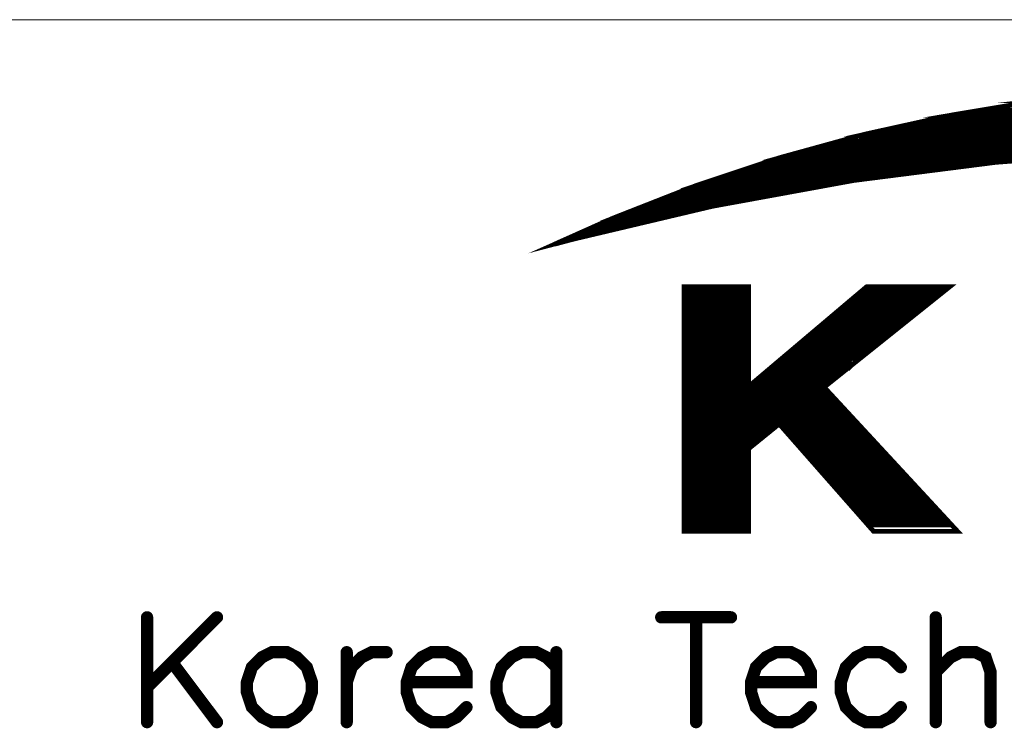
# Model space of a CAD drawing. Header units: millimetres. Extents: x 4497 to 11741, y 5958 to 12619.
# Tile 173 of 256: x 6358 to 6447, y 9073 to 9137. Entities that reach past the tile are written whole.
import ezdxf

# ---------------------------------------------------------------- set-up
doc = ezdxf.new("R2010")
doc.units = ezdxf.units.MM
doc.header["$LTSCALE"] = 0.8
doc.layers.get('0').update_dxf_attribs({"linetype": 'CONTINUOUS', "lineweight": 0})

# ---------------------------------------------------------------- blocks, each defined once
blk = doc.blocks.new('SMOOTH_0$0254')
at = {"const_width": 0.0127}
blk.add_lwpolyline([(-0.00635, 0, 1), (0.00635, 0, 1)], format="xyb", close=True, dxfattribs=at)
blk = doc.blocks.new('SMOOTH_0$064516')
at = {"const_width": 0.0323}
blk.add_lwpolyline([(-0.0161, 0, 1), (0.0161, 0, 1)], format="xyb", close=True, dxfattribs=at)
blk = doc.blocks.new('logo')
at = {"color": 7}
for points, const_width in [([(-3495.641, 5338.044), (-3491.64, 5339.83), (-3485.861, 5342.097), (-3479.97, 5344.064), (-3473.985, 5345.713), (-3467.914, 5347.052), (-3461.791, 5348.074)], 0.338), ([(-3454.81, 5344.51), (-3464.814, 5343.755), (-3474.775, 5342.484), (-3484.65, 5340.681), (-3494.422, 5338.371), (-3495.641, 5338.044)], 0.338), ([(-3421.603, 5346.729), (-3469.272, 5346.729)], 0.338), ([(-3418.222, 5345.884), (-3472.483, 5345.884)], 0.338), ([(-3470.624, 5346.391), (-3420.251, 5346.391)], 0.338), ([(-3475.526, 5345.207), (-3415.518, 5345.207)], 0.338), ([(-3474.343, 5345.546), (-3416.87, 5345.546)], 0.338), ([(-3476.202, 5344.954), (-3414.588, 5344.954)], 0.338), ([(-3478.738, 5344.278), (-3459.298, 5344.278)], 0.338), ([(-3482.71, 5343.01), (-3471.976, 5343.01)], 0.338), ([(-3482.034, 5343.264), (-3469.948, 5343.264)], 0.338), ([(-3481.273, 5343.517), (-3467.75, 5343.517)], 0.338), ([(-3472.061, 5343.095), (-3471.131, 5343.095)], 0.338), ([(-3469.863, 5343.348), (-3469.271, 5343.348)], 0.338), ([(-3467.75, 5343.602), (-3467.328, 5343.602)], 0.338), ([(-3483.555, 5342.756), (-3473.836, 5342.756)], 0.338), ([(-3473.92, 5342.841), (-3473.159, 5342.841)], 0.338), ([(-3486.682, 5341.658), (-3480.09, 5341.658)], 0.338), ([(-3486.006, 5341.911), (-3478.738, 5341.911)], 0.338), ([(-3484.823, 5342.249), (-3476.625, 5342.249)], 0.338), ([(-3480.005, 5341.742), (-3479.752, 5341.742)], 0.338), ([(-3487.866, 5341.151), (-3483.048, 5341.151)], 0.338), ([(-3487.189, 5341.404), (-3481.611, 5341.404)], 0.338), ([(-3484.4, 5340.982), (-3483.809, 5340.982)], 0.338), ([(-3483.133, 5341.235), (-3482.541, 5341.235)], 0.338), ([(-3481.611, 5341.489), (-3481.104, 5341.489)], 0.338), ([(-3492.683, 5338.869), (-3489.049, 5340.559)], 0.338), ([(-3489.387, 5340.474), (-3491.584, 5339.545)], 0.338), ([(-3491.415, 5339.207), (-3488.626, 5340.559)], 0.338), ([(-3490.401, 5339.46), (-3488.204, 5340.559)], 0.338), ([(-3488.626, 5340.221), (-3487.02, 5340.221)], 0.338), ([(-3488.457, 5340.897), (-3484.485, 5340.897)], 0.338), ([(-3488.373, 5340.474), (-3486.091, 5340.474)], 0.338), ([(-3493.613, 5338.7), (-3491.584, 5339.629)], 0.338), ([(-3489.133, 5340.052), (-3488.035, 5340.052)], 0.338), ([(-3486.344, 5335.065), (-3486.344, 5318.162)], 0.338), ([(-3486.091, 5318.077), (-3486.091, 5334.981)], 0.338), ([(-3485.837, 5318.077), (-3485.837, 5334.981)], 0.338), ([(-3485.584, 5318.077), (-3485.584, 5334.981)], 0.338), ([(-3485.33, 5318.077), (-3485.33, 5334.981)], 0.338), ([(-3485.076, 5318.077), (-3485.076, 5334.981)], 0.338), ([(-3484.823, 5318.077), (-3484.823, 5334.981)], 0.338), ([(-3484.569, 5317.993), (-3484.569, 5334.896)], 0.338), ([(-3484.316, 5317.993), (-3484.316, 5334.896)], 0.338), ([(-3484.062, 5318.077), (-3484.062, 5334.981)], 0.338), ([(-3483.893, 5335.065), (-3483.893, 5317.993)], 0.338), ([(-3483.724, 5318.077), (-3483.724, 5334.981)], 0.338), ([(-3483.471, 5318.077), (-3483.471, 5334.981)], 0.338), ([(-3483.217, 5318.077), (-3483.217, 5334.981)], 0.338), ([(-3482.963, 5318.077), (-3482.963, 5334.981)], 0.338), ([(-3482.71, 5318.077), (-3482.71, 5334.981)], 0.338), ([(-3482.456, 5318.077), (-3482.456, 5334.981)], 0.338), ([(-3482.203, 5317.993), (-3482.203, 5334.896)], 0.338), ([(-3474.174, 5334.727), (-3468.494, 5334.727)], 0.338), ([(-3474.681, 5334.22), (-3469.187, 5334.22)], 0.338), ([(-3474.427, 5334.474), (-3468.933, 5334.474)], 0.338), ([(-3475.61, 5333.459), (-3470.201, 5333.459)], 0.338), ([(-3475.357, 5333.713), (-3469.863, 5333.713)], 0.338), ([(-3475.103, 5333.967), (-3469.61, 5333.967)], 0.338), ([(-3476.54, 5332.699), (-3471.215, 5332.699)], 0.338), ([(-3476.287, 5332.952), (-3470.793, 5332.952)], 0.338), ([(-3475.948, 5333.206), (-3470.455, 5333.206)], 0.338), ([(-3477.216, 5332.192), (-3471.723, 5332.192)], 0.338), ([(-3476.878, 5332.445), (-3471.469, 5332.445)], 0.338), ([(-3478.061, 5331.431), (-3472.737, 5331.431)], 0.338), ([(-3477.723, 5331.685), (-3472.399, 5331.685)], 0.338), ([(-3477.47, 5331.938), (-3472.145, 5331.938)], 0.338), ([(-3478.991, 5330.67), (-3473.666, 5330.67)], 0.338), ([(-3478.653, 5330.924), (-3473.413, 5330.924)], 0.338), ([(-3478.399, 5331.177), (-3473.075, 5331.177)], 0.338), ([(-3479.836, 5329.91), (-3474.681, 5329.91)], 0.338), ([(-3479.498, 5330.163), (-3474.343, 5330.163)], 0.338), ([(-3479.245, 5330.417), (-3474.005, 5330.417)], 0.338), ([(-3480.428, 5329.403), (-3475.272, 5329.403)], 0.338), ([(-3480.174, 5329.656), (-3474.934, 5329.656), (-3474.934, 5329.572), (-3474.85, 5329.656)], 0.338), ([(-3481.442, 5328.642), (-3476.202, 5328.642)], 0.338), ([(-3481.104, 5328.895), (-3475.948, 5328.895)], 0.338), ([(-3480.766, 5329.149), (-3475.61, 5329.149)], 0.338), ([(-3481.696, 5328.388), (-3476.54, 5328.388)], 0.338), ([(-3482.372, 5327.374), (-3476.287, 5327.374)], 0.338), ([(-3482.203, 5327.797), (-3476.709, 5327.797)], 0.338), ([(-3482.203, 5327.543), (-3476.456, 5327.543)], 0.338), ([(-3482.203, 5327.205), (-3476.117, 5327.205)], 0.338), ([(-3482.372, 5327.036), (-3476.117, 5327.036)], 0.338), ([(-3482.287, 5326.867), (-3475.864, 5326.867)], 0.338), ([(-3482.287, 5326.529), (-3475.526, 5326.529)], 0.338), ([(-3475.441, 5326.36), (-3482.372, 5326.36)], 0.338), ([(-3482.372, 5326.191), (-3475.272, 5326.191)], 0.338), ([(-3482.287, 5325.937), (-3475.019, 5325.937)], 0.338), ([(-3482.456, 5325.261), (-3480.428, 5325.261)], 0.338), ([(-3482.287, 5325.092), (-3480.681, 5325.092)], 0.338), ([(-3482.203, 5325.684), (-3474.765, 5325.684)], 0.338), ([(-3479.667, 5325.261), (-3474.427, 5325.261)], 0.338), ([(-3482.287, 5324.923), (-3480.851, 5324.923)], 0.338), ([(-3482.287, 5324.5), (-3481.273, 5324.5)], 0.338), ([(-3482.203, 5324.754), (-3481.02, 5324.754)], 0.338), ([(-3479.498, 5325.008), (-3474.174, 5325.008)], 0.338), ([(-3479.16, 5324.754), (-3473.92, 5324.754)], 0.338), ([(-3478.991, 5324.5), (-3473.666, 5324.5)], 0.338), ([(-3482.372, 5324.247), (-3481.527, 5324.247)], 0.338), ([(-3482.372, 5324.078), (-3481.865, 5324.078)], 0.338), ([(-3478.738, 5324.247), (-3473.497, 5324.247)], 0.338), ([(-3478.569, 5323.993), (-3473.244, 5323.993)], 0.338), ([(-3478.399, 5323.74), (-3472.99, 5323.74)], 0.338), ([(-3478.146, 5323.486), (-3472.737, 5323.486)], 0.338), ([(-3477.892, 5323.233), (-3472.483, 5323.233)], 0.338), ([(-3477.723, 5322.979), (-3472.314, 5322.979)], 0.338), ([(-3477.47, 5322.726), (-3472.061, 5322.726)], 0.338), ([(-3477.216, 5322.472), (-3471.807, 5322.472)], 0.338), ([(-3476.963, 5322.218), (-3471.638, 5322.218)], 0.338), ([(-3476.794, 5321.965), (-3471.384, 5321.965)], 0.338), ([(-3476.54, 5321.711), (-3471.131, 5321.711)], 0.338), ([(-3476.371, 5321.458), (-3470.877, 5321.458)], 0.338), ([(-3476.117, 5321.204), (-3470.624, 5321.204)], 0.338), ([(-3475.864, 5320.951), (-3470.37, 5320.951)], 0.338), ([(-3475.695, 5320.697), (-3470.201, 5320.697)], 0.338), ([(-3475.441, 5320.444), (-3469.948, 5320.444)], 0.338), ([(-3475.188, 5320.19), (-3469.694, 5320.19)], 0.338), ([(-3475.019, 5319.936), (-3469.525, 5319.936)], 0.338), ([(-3474.85, 5319.683), (-3469.271, 5319.683)], 0.338), ([(-3474.596, 5319.429), (-3469.018, 5319.429)], 0.338), ([(-3474.258, 5319.176), (-3468.764, 5319.176)], 0.338), ([(-3474.089, 5318.922), (-3468.511, 5318.922)], 0.338), ([(-3473.92, 5318.669), (-3468.257, 5318.669)], 0.338), ([(-3473.666, 5318.415), (-3468.004, 5318.415)], 0.338), ([(-3519.273, 5311.965), (-3524.159, 5307.079)], 0.859), ([(-3524.159, 5311.965), (-3524.159, 5304.641)], 0.859), ([(-3488.222, 5311.965), (-3483.345, 5311.965)], 0.859), ([(-3485.783, 5311.965), (-3485.783, 5304.641)], 0.859), ([(-3469.038, 5311.965), (-3469.038, 5304.641)], 0.859), ([(-3515.434, 5309.527), (-3516.13, 5309.175), (-3516.834, 5308.479), (-3517.178, 5307.431), (-3517.178, 5306.736), (-3516.834, 5305.688), (-3516.13, 5304.993), (-3515.434, 5304.641), (-3514.387, 5304.641), (-3513.691, 5304.993), (-3512.996, 5305.688), (-3512.644, 5306.736), (-3512.644, 5307.431), (-3512.996, 5308.479), (-3513.691, 5309.175), (-3514.387, 5309.527), (-3515.434, 5309.527)], 0.859), ([(-3510.205, 5307.431), (-3509.853, 5308.479), (-3509.157, 5309.175), (-3508.462, 5309.527), (-3507.414, 5309.527)], 0.859), ([(-3510.205, 5309.527), (-3510.205, 5304.641)], 0.859), ([(-3506.014, 5307.431), (-3501.833, 5307.431), (-3501.833, 5308.127), (-3502.176, 5308.823), (-3502.528, 5309.175), (-3503.224, 5309.527), (-3504.271, 5309.527), (-3504.967, 5309.175), (-3505.671, 5308.479), (-3506.014, 5307.431), (-3506.014, 5306.736), (-3505.671, 5305.688), (-3504.967, 5304.993), (-3504.271, 5304.641), (-3503.224, 5304.641), (-3502.528, 5304.993), (-3501.833, 5305.688)], 0.859), ([(-3495.555, 5308.479), (-3496.251, 5309.175), (-3496.946, 5309.527), (-3497.994, 5309.527), (-3498.69, 5309.175), (-3499.385, 5308.479), (-3499.737, 5307.431), (-3499.737, 5306.736), (-3499.385, 5305.688), (-3498.69, 5304.993), (-3497.994, 5304.641), (-3496.946, 5304.641), (-3496.251, 5304.993), (-3495.555, 5305.688)], 0.859), ([(-3495.555, 5309.527), (-3495.555, 5304.641)], 0.859), ([(-3481.945, 5307.431), (-3477.763, 5307.431), (-3477.763, 5308.127), (-3478.106, 5308.823), (-3478.459, 5309.175), (-3479.154, 5309.527), (-3480.202, 5309.527), (-3480.897, 5309.175), (-3481.601, 5308.479), (-3481.945, 5307.431), (-3481.945, 5306.736), (-3481.601, 5305.688), (-3480.897, 5304.993), (-3480.202, 5304.641), (-3479.154, 5304.641), (-3478.459, 5304.993), (-3477.763, 5305.688)], 0.859), ([(-3471.477, 5308.479), (-3472.181, 5309.175), (-3472.877, 5309.527), (-3473.925, 5309.527), (-3474.62, 5309.175), (-3475.316, 5308.479), (-3475.668, 5307.431), (-3475.668, 5306.736), (-3475.316, 5305.688), (-3474.62, 5304.993), (-3473.925, 5304.641), (-3472.877, 5304.641), (-3472.181, 5304.993), (-3471.477, 5305.688)], 0.859), ([(-3469.038, 5308.127), (-3467.991, 5309.175), (-3467.295, 5309.527), (-3466.248, 5309.527), (-3465.552, 5309.175), (-3465.2, 5308.127), (-3465.2, 5304.641)], 0.859), ([(-3522.416, 5308.823), (-3519.273, 5304.641)], 0.859)]:
    blk.add_lwpolyline(points, dxfattribs=dict(at, const_width=const_width))
at = {"color": 7, "const_width": 0.338}
for points in [[(-3465.91, 5347.379), (-3461.851, 5348.057), (-3429.228, 5348.057), (-3424.695, 5347.379)], [(-3461.782, 5348.065), (-3459.73, 5348.297), (-3430.835, 5348.297), (-3429.285, 5348.065)], [(-3467.914, 5347.044), (-3465.91, 5347.379), (-3424.695, 5347.379), (-3423.06, 5347.044)], [(-3472.036, 5346.133), (-3467.922, 5347.044), (-3423.06, 5347.044), (-3418.615, 5346.133)], [(-3473.976, 5345.704), (-3472.036, 5346.133), (-3418.607, 5346.133), (-3416.958, 5345.704)], [(-3477.436, 5344.751), (-3473.976, 5345.704), (-3416.958, 5345.704), (-3413.297, 5344.751)], [(-3479.961, 5344.055), (-3478.278, 5344.519), (-3454.81, 5344.519), (-3460.948, 5344.055)], [(-3478.278, 5344.519), (-3477.436, 5344.751), (-3444.78, 5344.751), (-3454.81, 5344.519)], [(-3484.645, 5342.492), (-3480.843, 5343.763), (-3464.822, 5343.763), (-3474.775, 5342.493)], [(-3480.843, 5343.763), (-3480.817, 5343.772), (-3464.814, 5343.772), (-3464.822, 5343.763)], [(-3480.818, 5343.772), (-3479.97, 5344.055), (-3460.949, 5344.055), (-3464.7, 5343.772)], [(-3464.814, 5343.763), (-3464.814, 5343.772), (-3464.7, 5343.772), (-3464.814, 5343.763)], [(-3485.852, 5342.089), (-3484.645, 5342.492), (-3474.775, 5342.492), (-3476.985, 5342.089)], [(-3489.423, 5340.689), (-3485.861, 5342.089), (-3476.985, 5342.089), (-3484.65, 5340.689)], [(-3491.631, 5339.822), (-3489.423, 5340.689), (-3484.658, 5340.689), (-3488.321, 5339.822)], [(-3494.873, 5338.379), (-3491.631, 5339.822), (-3488.321, 5339.822), (-3494.413, 5338.379)], [(-3495.53, 5338.087), (-3494.422, 5338.379), (-3494.873, 5338.379), (-3495.53, 5338.087)], [(-3486.616, 5328.092), (-3486.616, 5335.065), (-3482.108, 5335.065), (-3482.108, 5328.092)], [(-3482.108, 5328.092), (-3473.856, 5335.065), (-3468.051, 5335.065), (-3476.771, 5328.092)], [(-3486.616, 5328.04), (-3486.616, 5328.092), (-3476.771, 5328.092), (-3476.836, 5328.04)], [(-3486.616, 5325.473), (-3486.616, 5328.04), (-3476.836, 5328.04), (-3474.458, 5325.473)], [(-3486.616, 5323.747), (-3486.616, 5325.473), (-3479.978, 5325.473), (-3482.108, 5323.747)], [(-3473.375, 5317.968), (-3479.978, 5325.473), (-3474.458, 5325.473), (-3467.51, 5317.968)], [(-3486.616, 5317.968), (-3486.616, 5323.747), (-3482.108, 5323.747), (-3482.108, 5317.968)]]:
    blk.add_lwpolyline(points, close=True, dxfattribs=at)
at = {"color": 7, "xscale": 13.31, "yscale": 13.31, "zscale": 13.31}
for name, p in [('SMOOTH_0$0254', (-3465.91, 5347.379)), ('SMOOTH_0$0254', (-3465.91, 5347.379)), ('SMOOTH_0$0254', (-3469.272, 5346.729)), ('SMOOTH_0$0254', (-3467.922, 5347.044)), ('SMOOTH_0$0254', (-3467.914, 5347.052)), ('SMOOTH_0$0254', (-3467.914, 5347.044)), ('SMOOTH_0$0254', (-3472.483, 5345.884)), ('SMOOTH_0$0254', (-3472.036, 5346.133)), ('SMOOTH_0$0254', (-3472.036, 5346.133)), ('SMOOTH_0$0254', (-3470.624, 5346.391)), ('SMOOTH_0$0254', (-3475.526, 5345.207)), ('SMOOTH_0$0254', (-3474.343, 5345.546)), ('SMOOTH_0$0254', (-3473.985, 5345.713)), ('SMOOTH_0$0254', (-3473.976, 5345.704)), ('SMOOTH_0$0254', (-3473.976, 5345.704)), ('SMOOTH_0$0254', (-3478.278, 5344.519)), ('SMOOTH_0$0254', (-3478.278, 5344.519)), ('SMOOTH_0$0254', (-3477.436, 5344.751)), ('SMOOTH_0$0254', (-3477.436, 5344.751)), ('SMOOTH_0$0254', (-3476.202, 5344.954)), ('SMOOTH_0$0254', (-3480.843, 5343.763)), ('SMOOTH_0$0254', (-3480.843, 5343.763)), ('SMOOTH_0$0254', (-3480.818, 5343.772)), ('SMOOTH_0$0254', (-3480.817, 5343.772)), ('SMOOTH_0$0254', (-3479.97, 5344.064)), ('SMOOTH_0$0254', (-3479.97, 5344.055)), ('SMOOTH_0$0254', (-3479.961, 5344.055)), ('SMOOTH_0$0254', (-3478.738, 5344.278)), ('SMOOTH_0$0254', (-3464.822, 5343.763)), ('SMOOTH_0$0254', (-3464.822, 5343.763)), ('SMOOTH_0$0254', (-3464.814, 5343.772)), ('SMOOTH_0$0254', (-3464.814, 5343.772)), ('SMOOTH_0$0254', (-3464.814, 5343.763)), ('SMOOTH_0$0254', (-3464.814, 5343.763)), ('SMOOTH_0$0254', (-3464.814, 5343.755)), ('SMOOTH_0$0254', (-3464.7, 5343.772)), ('SMOOTH_0$0254', (-3464.7, 5343.772)), ('SMOOTH_0$0254', (-3482.71, 5343.01)), ('SMOOTH_0$0254', (-3482.034, 5343.264)), ('SMOOTH_0$0254', (-3481.273, 5343.517)), ('SMOOTH_0$0254', (-3472.061, 5343.095)), ('SMOOTH_0$0254', (-3471.976, 5343.01)), ('SMOOTH_0$0254', (-3471.131, 5343.095)), ('SMOOTH_0$0254', (-3469.948, 5343.264)), ('SMOOTH_0$0254', (-3469.863, 5343.348)), ('SMOOTH_0$0254', (-3469.271, 5343.348)), ('SMOOTH_0$0254', (-3467.75, 5343.602)), ('SMOOTH_0$0254', (-3467.75, 5343.517)), ('SMOOTH_0$0254', (-3467.328, 5343.602)), ('SMOOTH_0$0254', (-3484.645, 5342.492)), ('SMOOTH_0$0254', (-3484.645, 5342.492)), ('SMOOTH_0$0254', (-3483.555, 5342.756)), ('SMOOTH_0$0254', (-3474.775, 5342.493)), ('SMOOTH_0$0254', (-3474.775, 5342.492)), ('SMOOTH_0$0254', (-3474.775, 5342.484)), ('SMOOTH_0$0254', (-3473.92, 5342.841)), ('SMOOTH_0$0254', (-3473.836, 5342.756)), ('SMOOTH_0$0254', (-3473.159, 5342.841)), ('SMOOTH_0$0254', (-3486.682, 5341.658)), ('SMOOTH_0$0254', (-3486.006, 5341.911)), ('SMOOTH_0$0254', (-3485.861, 5342.097)), ('SMOOTH_0$0254', (-3485.861, 5342.089)), ('SMOOTH_0$0254', (-3485.852, 5342.089)), ('SMOOTH_0$0254', (-3484.823, 5342.249)), ('SMOOTH_0$0254', (-3480.09, 5341.658)), ('SMOOTH_0$0254', (-3480.005, 5341.742)), ('SMOOTH_0$0254', (-3479.752, 5341.742)), ('SMOOTH_0$0254', (-3478.738, 5341.911)), ('SMOOTH_0$0254', (-3476.985, 5342.089)), ('SMOOTH_0$0254', (-3476.985, 5342.089)), ('SMOOTH_0$0254', (-3476.625, 5342.249)), ('SMOOTH_0$0254', (-3487.866, 5341.151)), ('SMOOTH_0$0254', (-3487.189, 5341.404)), ('SMOOTH_0$0254', (-3484.4, 5340.982)), ('SMOOTH_0$0254', (-3483.809, 5340.982)), ('SMOOTH_0$0254', (-3483.133, 5341.235)), ('SMOOTH_0$0254', (-3483.048, 5341.151)), ('SMOOTH_0$0254', (-3482.541, 5341.235)), ('SMOOTH_0$0254', (-3481.611, 5341.489)), ('SMOOTH_0$0254', (-3481.611, 5341.404)), ('SMOOTH_0$0254', (-3481.104, 5341.489)), ('SMOOTH_0$0254', (-3489.423, 5340.689)), ('SMOOTH_0$0254', (-3489.423, 5340.689)), ('SMOOTH_0$0254', (-3489.387, 5340.474)), ('SMOOTH_0$0254', (-3489.049, 5340.559)), ('SMOOTH_0$0254', (-3488.626, 5340.559)), ('SMOOTH_0$0254', (-3488.626, 5340.221)), ('SMOOTH_0$0254', (-3488.457, 5340.897)), ('SMOOTH_0$0254', (-3488.373, 5340.474)), ('SMOOTH_0$0254', (-3488.204, 5340.559)), ('SMOOTH_0$0254', (-3487.02, 5340.221)), ('SMOOTH_0$0254', (-3486.091, 5340.474)), ('SMOOTH_0$0254', (-3484.658, 5340.689)), ('SMOOTH_0$0254', (-3484.65, 5340.689)), ('SMOOTH_0$0254', (-3484.65, 5340.681)), ('SMOOTH_0$0254', (-3484.485, 5340.897)), ('SMOOTH_0$0254', (-3491.64, 5339.83)), ('SMOOTH_0$0254', (-3491.631, 5339.822)), ('SMOOTH_0$0254', (-3491.631, 5339.822)), ('SMOOTH_0$0254', (-3491.584, 5339.629)), ('SMOOTH_0$0254', (-3491.584, 5339.545)), ('SMOOTH_0$0254', (-3489.133, 5340.052)), ('SMOOTH_0$0254', (-3488.321, 5339.822)), ('SMOOTH_0$0254', (-3488.321, 5339.822)), ('SMOOTH_0$0254', (-3488.035, 5340.052)), ('SMOOTH_0$0254', (-3492.683, 5338.869)), ('SMOOTH_0$0254', (-3491.415, 5339.207)), ('SMOOTH_0$0254', (-3490.401, 5339.46)), ('SMOOTH_0$0254', (-3494.873, 5338.379)), ('SMOOTH_0$0254', (-3494.873, 5338.379)), ('SMOOTH_0$0254', (-3494.422, 5338.379)), ('SMOOTH_0$0254', (-3494.422, 5338.371)), ('SMOOTH_0$0254', (-3494.413, 5338.379)), ('SMOOTH_0$0254', (-3493.613, 5338.7)), ('SMOOTH_0$0254', (-3495.641, 5338.044)), ('SMOOTH_0$0254', (-3495.641, 5338.044)), ('SMOOTH_0$0254', (-3495.53, 5338.087)), ('SMOOTH_0$0254', (-3495.53, 5338.087)), ('SMOOTH_0$0254', (-3486.616, 5335.065)), ('SMOOTH_0$0254', (-3486.344, 5335.065)), ('SMOOTH_0$0254', (-3486.091, 5334.981)), ('SMOOTH_0$0254', (-3485.837, 5334.981)), ('SMOOTH_0$0254', (-3485.584, 5334.981)), ('SMOOTH_0$0254', (-3485.33, 5334.981)), ('SMOOTH_0$0254', (-3485.076, 5334.981)), ('SMOOTH_0$0254', (-3484.823, 5334.981)), ('SMOOTH_0$0254', (-3484.569, 5334.896)), ('SMOOTH_0$0254', (-3484.316, 5334.896)), ('SMOOTH_0$0254', (-3484.062, 5334.981)), ('SMOOTH_0$0254', (-3483.893, 5335.065)), ('SMOOTH_0$0254', (-3483.724, 5334.981)), ('SMOOTH_0$0254', (-3483.471, 5334.981)), ('SMOOTH_0$0254', (-3483.217, 5334.981)), ('SMOOTH_0$0254', (-3482.963, 5334.981)), ('SMOOTH_0$0254', (-3482.71, 5334.981)), ('SMOOTH_0$0254', (-3482.456, 5334.981)), ('SMOOTH_0$0254', (-3482.203, 5334.896)), ('SMOOTH_0$0254', (-3482.108, 5335.065)), ('SMOOTH_0$0254', (-3474.174, 5334.727)), ('SMOOTH_0$0254', (-3473.856, 5335.065)), ('SMOOTH_0$0254', (-3468.494, 5334.727)), ('SMOOTH_0$0254', (-3468.051, 5335.065)), ('SMOOTH_0$0254', (-3474.681, 5334.22)), ('SMOOTH_0$0254', (-3474.427, 5334.474)), ('SMOOTH_0$0254', (-3469.187, 5334.22)), ('SMOOTH_0$0254', (-3468.933, 5334.474)), ('SMOOTH_0$0254', (-3475.61, 5333.459)), ('SMOOTH_0$0254', (-3475.357, 5333.713)), ('SMOOTH_0$0254', (-3475.103, 5333.967)), ('SMOOTH_0$0254', (-3470.201, 5333.459)), ('SMOOTH_0$0254', (-3469.863, 5333.713)), ('SMOOTH_0$0254', (-3469.61, 5333.967)), ('SMOOTH_0$0254', (-3476.54, 5332.699)), ('SMOOTH_0$0254', (-3476.287, 5332.952)), ('SMOOTH_0$0254', (-3475.948, 5333.206)), ('SMOOTH_0$0254', (-3471.215, 5332.699)), ('SMOOTH_0$0254', (-3470.793, 5332.952)), ('SMOOTH_0$0254', (-3470.455, 5333.206)), ('SMOOTH_0$0254', (-3477.216, 5332.192)), ('SMOOTH_0$0254', (-3476.878, 5332.445)), ('SMOOTH_0$0254', (-3471.723, 5332.192)), ('SMOOTH_0$0254', (-3471.469, 5332.445)), ('SMOOTH_0$0254', (-3478.061, 5331.431)), ('SMOOTH_0$0254', (-3477.723, 5331.685)), ('SMOOTH_0$0254', (-3477.47, 5331.938)), ('SMOOTH_0$0254', (-3472.737, 5331.431)), ('SMOOTH_0$0254', (-3472.399, 5331.685)), ('SMOOTH_0$0254', (-3472.145, 5331.938)), ('SMOOTH_0$0254', (-3478.991, 5330.67)), ('SMOOTH_0$0254', (-3478.653, 5330.924)), ('SMOOTH_0$0254', (-3478.399, 5331.177)), ('SMOOTH_0$0254', (-3473.666, 5330.67)), ('SMOOTH_0$0254', (-3473.413, 5330.924)), ('SMOOTH_0$0254', (-3473.075, 5331.177)), ('SMOOTH_0$0254', (-3479.836, 5329.91)), ('SMOOTH_0$0254', (-3479.498, 5330.163)), ('SMOOTH_0$0254', (-3479.245, 5330.417)), ('SMOOTH_0$0254', (-3474.681, 5329.91)), ('SMOOTH_0$0254', (-3474.343, 5330.163)), ('SMOOTH_0$0254', (-3474.005, 5330.417)), ('SMOOTH_0$0254', (-3480.428, 5329.403)), ('SMOOTH_0$0254', (-3480.174, 5329.656)), ('SMOOTH_0$0254', (-3475.272, 5329.403)), ('SMOOTH_0$0254', (-3474.934, 5329.656)), ('SMOOTH_0$0254', (-3474.934, 5329.572)), ('SMOOTH_0$0254', (-3474.85, 5329.656)), ('SMOOTH_0$0254', (-3481.442, 5328.642)), ('SMOOTH_0$0254', (-3481.104, 5328.895)), ('SMOOTH_0$0254', (-3480.766, 5329.149)), ('SMOOTH_0$0254', (-3476.202, 5328.642)), ('SMOOTH_0$0254', (-3475.948, 5328.895)), ('SMOOTH_0$0254', (-3475.61, 5329.149)), ('SMOOTH_0$0254', (-3486.616, 5328.092)), ('SMOOTH_0$0254', (-3486.616, 5328.092)), ('SMOOTH_0$0254', (-3486.616, 5328.04)), ('SMOOTH_0$0254', (-3486.616, 5328.04)), ('SMOOTH_0$0254', (-3482.108, 5328.092)), ('SMOOTH_0$0254', (-3482.108, 5328.092)), ('SMOOTH_0$0254', (-3481.696, 5328.388)), ('SMOOTH_0$0254', (-3476.836, 5328.04)), ('SMOOTH_0$0254', (-3476.836, 5328.04)), ('SMOOTH_0$0254', (-3476.771, 5328.092)), ('SMOOTH_0$0254', (-3476.771, 5328.092)), ('SMOOTH_0$0254', (-3476.54, 5328.388)), ('SMOOTH_0$0254', (-3482.372, 5327.374)), ('SMOOTH_0$0254', (-3482.203, 5327.797)), ('SMOOTH_0$0254', (-3482.203, 5327.543)), ('SMOOTH_0$0254', (-3482.203, 5327.205)), ('SMOOTH_0$0254', (-3476.709, 5327.797)), ('SMOOTH_0$0254', (-3476.456, 5327.543)), ('SMOOTH_0$0254', (-3476.287, 5327.374)), ('SMOOTH_0$0254', (-3476.117, 5327.205)), ('SMOOTH_0$0254', (-3482.372, 5327.036)), ('SMOOTH_0$0254', (-3482.287, 5326.867)), ('SMOOTH_0$0254', (-3482.287, 5326.529)), ('SMOOTH_0$0254', (-3476.117, 5327.036)), ('SMOOTH_0$0254', (-3475.864, 5326.867)), ('SMOOTH_0$0254', (-3475.526, 5326.529)), ('SMOOTH_0$0254', (-3482.372, 5326.36)), ('SMOOTH_0$0254', (-3482.372, 5326.191)), ('SMOOTH_0$0254', (-3482.287, 5325.937)), ('SMOOTH_0$0254', (-3475.441, 5326.36)), ('SMOOTH_0$0254', (-3475.272, 5326.191)), ('SMOOTH_0$0254', (-3475.019, 5325.937)), ('SMOOTH_0$0254', (-3486.616, 5325.473)), ('SMOOTH_0$0254', (-3486.616, 5325.473)), ('SMOOTH_0$0254', (-3482.456, 5325.261)), ('SMOOTH_0$0254', (-3482.287, 5325.092)), ('SMOOTH_0$0254', (-3482.203, 5325.684)), ('SMOOTH_0$0254', (-3480.681, 5325.092)), ('SMOOTH_0$0254', (-3480.428, 5325.261)), ('SMOOTH_0$0254', (-3479.978, 5325.473)), ('SMOOTH_0$0254', (-3479.978, 5325.473)), ('SMOOTH_0$0254', (-3479.667, 5325.261)), ('SMOOTH_0$0254', (-3474.765, 5325.684)), ('SMOOTH_0$0254', (-3474.458, 5325.473)), ('SMOOTH_0$0254', (-3474.458, 5325.473)), ('SMOOTH_0$0254', (-3474.427, 5325.261)), ('SMOOTH_0$0254', (-3482.287, 5324.923)), ('SMOOTH_0$0254', (-3482.287, 5324.5)), ('SMOOTH_0$0254', (-3482.203, 5324.754)), ('SMOOTH_0$0254', (-3481.273, 5324.5)), ('SMOOTH_0$0254', (-3481.02, 5324.754)), ('SMOOTH_0$0254', (-3480.851, 5324.923)), ('SMOOTH_0$0254', (-3479.498, 5325.008)), ('SMOOTH_0$0254', (-3479.16, 5324.754)), ('SMOOTH_0$0254', (-3478.991, 5324.5)), ('SMOOTH_0$0254', (-3474.174, 5325.008)), ('SMOOTH_0$0254', (-3473.92, 5324.754)), ('SMOOTH_0$0254', (-3473.666, 5324.5)), ('SMOOTH_0$0254', (-3486.616, 5323.747)), ('SMOOTH_0$0254', (-3486.616, 5323.747)), ('SMOOTH_0$0254', (-3482.372, 5324.247)), ('SMOOTH_0$0254', (-3482.372, 5324.078)), ('SMOOTH_0$0254', (-3482.108, 5323.747)), ('SMOOTH_0$0254', (-3482.108, 5323.747)), ('SMOOTH_0$0254', (-3481.865, 5324.078)), ('SMOOTH_0$0254', (-3481.527, 5324.247)), ('SMOOTH_0$0254', (-3478.738, 5324.247)), ('SMOOTH_0$0254', (-3478.569, 5323.993)), ('SMOOTH_0$0254', (-3478.399, 5323.74)), ('SMOOTH_0$0254', (-3473.497, 5324.247)), ('SMOOTH_0$0254', (-3473.244, 5323.993)), ('SMOOTH_0$0254', (-3472.99, 5323.74)), ('SMOOTH_0$0254', (-3478.146, 5323.486)), ('SMOOTH_0$0254', (-3477.892, 5323.233)), ('SMOOTH_0$0254', (-3472.737, 5323.486)), ('SMOOTH_0$0254', (-3472.483, 5323.233)), ('SMOOTH_0$0254', (-3477.723, 5322.979)), ('SMOOTH_0$0254', (-3477.47, 5322.726)), ('SMOOTH_0$0254', (-3477.216, 5322.472)), ('SMOOTH_0$0254', (-3472.314, 5322.979)), ('SMOOTH_0$0254', (-3472.061, 5322.726)), ('SMOOTH_0$0254', (-3471.807, 5322.472)), ('SMOOTH_0$0254', (-3476.963, 5322.218)), ('SMOOTH_0$0254', (-3476.794, 5321.965)), ('SMOOTH_0$0254', (-3476.54, 5321.711)), ('SMOOTH_0$0254', (-3471.638, 5322.218)), ('SMOOTH_0$0254', (-3471.384, 5321.965)), ('SMOOTH_0$0254', (-3471.131, 5321.711)), ('SMOOTH_0$0254', (-3476.371, 5321.458)), ('SMOOTH_0$0254', (-3476.117, 5321.204)), ('SMOOTH_0$0254', (-3475.864, 5320.951)), ('SMOOTH_0$0254', (-3470.877, 5321.458)), ('SMOOTH_0$0254', (-3470.624, 5321.204)), ('SMOOTH_0$0254', (-3470.37, 5320.951)), ('SMOOTH_0$0254', (-3475.695, 5320.697)), ('SMOOTH_0$0254', (-3475.441, 5320.444)), ('SMOOTH_0$0254', (-3470.201, 5320.697)), ('SMOOTH_0$0254', (-3469.948, 5320.444)), ('SMOOTH_0$0254', (-3475.188, 5320.19)), ('SMOOTH_0$0254', (-3475.019, 5319.936)), ('SMOOTH_0$0254', (-3474.85, 5319.683)), ('SMOOTH_0$0254', (-3469.694, 5320.19)), ('SMOOTH_0$0254', (-3469.525, 5319.936)), ('SMOOTH_0$0254', (-3469.271, 5319.683)), ('SMOOTH_0$0254', (-3474.596, 5319.429)), ('SMOOTH_0$0254', (-3474.258, 5319.176)), ('SMOOTH_0$0254', (-3474.089, 5318.922)), ('SMOOTH_0$0254', (-3469.018, 5319.429)), ('SMOOTH_0$0254', (-3468.764, 5319.176)), ('SMOOTH_0$0254', (-3468.511, 5318.922)), ('SMOOTH_0$0254', (-3473.92, 5318.669)), ('SMOOTH_0$0254', (-3473.666, 5318.415)), ('SMOOTH_0$0254', (-3468.257, 5318.669)), ('SMOOTH_0$0254', (-3468.004, 5318.415)), ('SMOOTH_0$0254', (-3486.616, 5317.968)), ('SMOOTH_0$0254', (-3486.344, 5318.162)), ('SMOOTH_0$0254', (-3486.091, 5318.077)), ('SMOOTH_0$0254', (-3485.837, 5318.077)), ('SMOOTH_0$0254', (-3485.584, 5318.077)), ('SMOOTH_0$0254', (-3485.33, 5318.077)), ('SMOOTH_0$0254', (-3485.076, 5318.077)), ('SMOOTH_0$0254', (-3484.823, 5318.077)), ('SMOOTH_0$0254', (-3484.569, 5317.993)), ('SMOOTH_0$0254', (-3484.316, 5317.993)), ('SMOOTH_0$0254', (-3484.062, 5318.077)), ('SMOOTH_0$0254', (-3483.893, 5317.993)), ('SMOOTH_0$0254', (-3483.724, 5318.077)), ('SMOOTH_0$0254', (-3483.471, 5318.077)), ('SMOOTH_0$0254', (-3483.217, 5318.077)), ('SMOOTH_0$0254', (-3482.963, 5318.077)), ('SMOOTH_0$0254', (-3482.71, 5318.077)), ('SMOOTH_0$0254', (-3482.456, 5318.077)), ('SMOOTH_0$0254', (-3482.203, 5317.993)), ('SMOOTH_0$0254', (-3482.108, 5317.968)), ('SMOOTH_0$0254', (-3473.375, 5317.968)), ('SMOOTH_0$0254', (-3467.51, 5317.968)), ('SMOOTH_0$064516', (-3524.159, 5311.965)), ('SMOOTH_0$064516', (-3519.273, 5311.965)), ('SMOOTH_0$064516', (-3488.222, 5311.965)), ('SMOOTH_0$064516', (-3485.783, 5311.965)), ('SMOOTH_0$064516', (-3483.345, 5311.965)), ('SMOOTH_0$064516', (-3469.038, 5311.965)), ('SMOOTH_0$064516', (-3516.13, 5309.175)), ('SMOOTH_0$064516', (-3515.434, 5309.527)), ('SMOOTH_0$064516', (-3515.434, 5309.527)), ('SMOOTH_0$064516', (-3514.387, 5309.527)), ('SMOOTH_0$064516', (-3513.691, 5309.175)), ('SMOOTH_0$064516', (-3510.205, 5309.527)), ('SMOOTH_0$064516', (-3509.157, 5309.175)), ('SMOOTH_0$064516', (-3508.462, 5309.527)), ('SMOOTH_0$064516', (-3507.414, 5309.527)), ('SMOOTH_0$064516', (-3504.967, 5309.175)), ('SMOOTH_0$064516', (-3504.271, 5309.527)), ('SMOOTH_0$064516', (-3503.224, 5309.527)), ('SMOOTH_0$064516', (-3502.528, 5309.175)), ('SMOOTH_0$064516', (-3498.69, 5309.175)), ('SMOOTH_0$064516', (-3497.994, 5309.527)), ('SMOOTH_0$064516', (-3496.946, 5309.527)), ('SMOOTH_0$064516', (-3496.251, 5309.175)), ('SMOOTH_0$064516', (-3495.555, 5309.527)), ('SMOOTH_0$064516', (-3480.897, 5309.175)), ('SMOOTH_0$064516', (-3480.202, 5309.527)), ('SMOOTH_0$064516', (-3479.154, 5309.527)), ('SMOOTH_0$064516', (-3478.459, 5309.175)), ('SMOOTH_0$064516', (-3474.62, 5309.175)), ('SMOOTH_0$064516', (-3473.925, 5309.527)), ('SMOOTH_0$064516', (-3472.877, 5309.527)), ('SMOOTH_0$064516', (-3472.181, 5309.175)), ('SMOOTH_0$064516', (-3467.991, 5309.175)), ('SMOOTH_0$064516', (-3467.295, 5309.527)), ('SMOOTH_0$064516', (-3466.248, 5309.527)), ('SMOOTH_0$064516', (-3465.552, 5309.175)), ('SMOOTH_0$064516', (-3522.416, 5308.823)), ('SMOOTH_0$064516', (-3516.834, 5308.479)), ('SMOOTH_0$064516', (-3512.996, 5308.479)), ('SMOOTH_0$064516', (-3509.853, 5308.479)), ('SMOOTH_0$064516', (-3505.671, 5308.479)), ('SMOOTH_0$064516', (-3502.176, 5308.823)), ('SMOOTH_0$064516', (-3499.385, 5308.479)), ('SMOOTH_0$064516', (-3495.555, 5308.479)), ('SMOOTH_0$064516', (-3481.601, 5308.479)), ('SMOOTH_0$064516', (-3478.106, 5308.823)), ('SMOOTH_0$064516', (-3475.316, 5308.479)), ('SMOOTH_0$064516', (-3471.477, 5308.479)), ('SMOOTH_0$064516', (-3501.833, 5308.127)), ('SMOOTH_0$064516', (-3477.763, 5308.127)), ('SMOOTH_0$064516', (-3469.038, 5308.127)), ('SMOOTH_0$064516', (-3465.2, 5308.127)), ('SMOOTH_0$064516', (-3524.159, 5307.079)), ('SMOOTH_0$064516', (-3517.178, 5307.431)), ('SMOOTH_0$064516', (-3512.644, 5307.431)), ('SMOOTH_0$064516', (-3510.205, 5307.431)), ('SMOOTH_0$064516', (-3506.014, 5307.431)), ('SMOOTH_0$064516', (-3506.014, 5307.431)), ('SMOOTH_0$064516', (-3501.833, 5307.431)), ('SMOOTH_0$064516', (-3499.737, 5307.431)), ('SMOOTH_0$064516', (-3481.945, 5307.431)), ('SMOOTH_0$064516', (-3481.945, 5307.431)), ('SMOOTH_0$064516', (-3477.763, 5307.431)), ('SMOOTH_0$064516', (-3475.668, 5307.431)), ('SMOOTH_0$064516', (-3517.178, 5306.736)), ('SMOOTH_0$064516', (-3512.644, 5306.736)), ('SMOOTH_0$064516', (-3506.014, 5306.736)), ('SMOOTH_0$064516', (-3499.737, 5306.736)), ('SMOOTH_0$064516', (-3481.945, 5306.736)), ('SMOOTH_0$064516', (-3475.668, 5306.736)), ('SMOOTH_0$064516', (-3516.834, 5305.688)), ('SMOOTH_0$064516', (-3512.996, 5305.688)), ('SMOOTH_0$064516', (-3505.671, 5305.688)), ('SMOOTH_0$064516', (-3501.833, 5305.688)), ('SMOOTH_0$064516', (-3499.385, 5305.688)), ('SMOOTH_0$064516', (-3495.555, 5305.688)), ('SMOOTH_0$064516', (-3481.601, 5305.688)), ('SMOOTH_0$064516', (-3477.763, 5305.688)), ('SMOOTH_0$064516', (-3475.316, 5305.688)), ('SMOOTH_0$064516', (-3471.477, 5305.688)), ('SMOOTH_0$064516', (-3516.13, 5304.993)), ('SMOOTH_0$064516', (-3513.691, 5304.993)), ('SMOOTH_0$064516', (-3504.967, 5304.993)), ('SMOOTH_0$064516', (-3502.528, 5304.993)), ('SMOOTH_0$064516', (-3498.69, 5304.993)), ('SMOOTH_0$064516', (-3496.251, 5304.993)), ('SMOOTH_0$064516', (-3480.897, 5304.993)), ('SMOOTH_0$064516', (-3478.459, 5304.993)), ('SMOOTH_0$064516', (-3474.62, 5304.993)), ('SMOOTH_0$064516', (-3472.181, 5304.993)), ('SMOOTH_0$064516', (-3524.159, 5304.641)), ('SMOOTH_0$064516', (-3519.273, 5304.641)), ('SMOOTH_0$064516', (-3515.434, 5304.641)), ('SMOOTH_0$064516', (-3514.387, 5304.641)), ('SMOOTH_0$064516', (-3510.205, 5304.641)), ('SMOOTH_0$064516', (-3504.271, 5304.641)), ('SMOOTH_0$064516', (-3503.224, 5304.641)), ('SMOOTH_0$064516', (-3497.994, 5304.641)), ('SMOOTH_0$064516', (-3496.946, 5304.641)), ('SMOOTH_0$064516', (-3495.555, 5304.641)), ('SMOOTH_0$064516', (-3485.783, 5304.641)), ('SMOOTH_0$064516', (-3480.202, 5304.641)), ('SMOOTH_0$064516', (-3479.154, 5304.641)), ('SMOOTH_0$064516', (-3473.925, 5304.641)), ('SMOOTH_0$064516', (-3472.877, 5304.641)), ('SMOOTH_0$064516', (-3469.038, 5304.641)), ('SMOOTH_0$064516', (-3465.2, 5304.641))]:
    blk.add_blockref(name, p, dxfattribs=at)

msp = doc.modelspace()

# ---------------------------------------------------------------- linework, layer by layer
msp.add_line((6276.308, 9136.662), (6671.057, 9136.662))

# ---------------------------------------------------------------- block references
at = {"xscale": 1.296000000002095, "yscale": 1.295999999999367, "zscale": 1.295999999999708}
msp.add_blockref('logo', (10936.884, 2198.249), dxfattribs=at)

doc.saveas('drawing.dxf')
